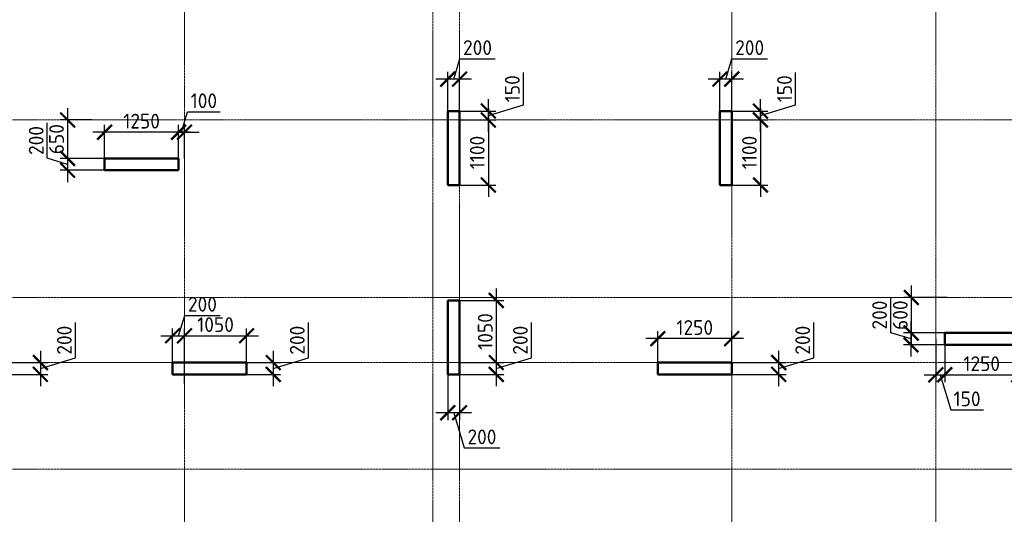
# Model space of a CAD drawing. Header units: millimetres. Extents: x 376598 to 1249954, y -318491 to -22134.
# Tile 29 of 256: x 452466 to 469109, y -129974 to -121615. Entities that reach past the tile are written whole.
import ezdxf

# ---------------------------------------------------------------- set-up
doc = ezdxf.new("R2010")
doc.units = ezdxf.units.MM
doc.linetypes.add('______5', pattern=[1100, 800, -100, 100, -100])
doc.linetypes.add('осевая', pattern=[50.8, 31.75, -6.35, 6.35, -6.35])
for name, color, linetype, lineweight in [('Конструкции 0.5', 5, 'Continuous', 50), ('Оси', 40, '______5', 18), ('РАЗМЕРЫ', 1, 'Continuous', 9)]:
    doc.layers.add(name, color=color, linetype=linetype, lineweight=lineweight)
doc.styles.add('GOST-2.304_Type-B', font='GOST_Common.ttf')
doc.dimstyles.new('СПДС', dxfattribs={"dimscale": 100, "dimtxt": 2.5, "dimasz": 2.5, "dimexe": 1.25, "dimexo": 0, "dimtad": 1, "dimdec": 0, "dimtxsty": 'GOST-2.304_Type-B', "dimblk": 'ARCHTICK', "dimcen": 2.5, "dimdle": 2, "dimadec": 0, "dimazin": 2, "dimtfac": 0.75, "dimtdec": 0, "dimtmove": 1, "dimatfit": 3, "dimfxl": 1, "dimtolj": 1, "dimarcsym": 1})

# ---------------------------------------------------------------- blocks, each defined once
blk = doc.blocks.new('оси 2.2-2.3')
at = {"layer": 'Оси', "color": 16, "linetype": 'осевая', "lineweight": 0, "transparency": 33554687}
for p, q in [((478554.9, -104267.9), (478554.9, -134893.5)), ((487804.9, -104267.9), (487804.9, -134893.5)), ((491254.9, -104267.9), (491254.9, -134893.5)), ((482754.9, -105027.5), (482754.9, -134138.1)), ((483204.9, -105027.5), (483204.9, -134138.1)), ((468076.3, -113595.4), (524372.9, -113595.4)), ((468076.3, -116595.4), (524372.9, -116595.4)), ((468076.3, -117695.4), (524372.9, -117695.4)), ((468076.3, -119495.4), (524372.9, -119495.4))]:
    blk.add_line(p, q, dxfattribs=at)
blk = doc.blocks.new('_ArchTick')
at = {"color": 0, "linetype": 'ByBlock', "const_width": 0.15}
blk.add_lwpolyline([(-0.5, -0.5), (0.5, 0.5)], dxfattribs=at)
blk = doc.blocks.new('*D154')
at = {"layer": 'DEFPOINTS', "color": 0, "lineweight": 0, "transparency": 16777216}
for p in [(455252, -123516), (455152, -123959), (455252, -123959)]:
    blk.add_point(p, dxfattribs=at)
at = {"layer": 'РАЗМЕРЫ', "color": 0, "lineweight": -2, "transparency": 16777216}
for p, q in [((455202, -123516), (455305, -123172)), ((455305, -123172), (455855, -123172)), ((455152, -123959), (455152, -123391)), ((455252, -123959), (455252, -123391)), ((455152, -123516), (454902, -123516)), ((455152, -123516), (455252, -123516)), ((455152, -123516), (455252, -123516)), ((455252, -123516), (455502, -123516))]:
    blk.add_line(p, q, dxfattribs=at)
at = {"layer": 'РАЗМЕРЫ', "color": 0, "lineweight": -2, "transparency": 16777216, "xscale": 250, "yscale": 250, "zscale": 250}
blk.add_blockref('_ArchTick', (455152, -123516), dxfattribs=at)
at = {"layer": 'РАЗМЕРЫ', "color": 0, "lineweight": -2, "transparency": 16777216, "xscale": 250, "yscale": 250, "zscale": 250, "rotation": 180}
blk.add_blockref('_ArchTick', (455252, -123516), dxfattribs=at)
at = {"layer": 'РАЗМЕРЫ', "color": 0, "lineweight": 0, "transparency": 16777216, "insert": (455580, -122985), "char_height": 250, "attachment_point": 5, "style": 'GOST-2.304_Type-B'}
blk.add_mtext('\\A1;100', dxfattribs=at)
blk = doc.blocks.new('*D155')
at = {"layer": 'DEFPOINTS', "color": 0, "lineweight": 0, "transparency": 16777216}
for p in [(453902, -123516), (453902, -123959), (455152, -123835)]:
    blk.add_point(p, dxfattribs=at)
at = {"layer": 'РАЗМЕРЫ', "color": 0, "lineweight": -2, "transparency": 16777216}
for p, q in [((453902, -123959), (453902, -123391)), ((455152, -123835), (455152, -123391)), ((455352, -123516), (453702, -123516))]:
    blk.add_line(p, q, dxfattribs=at)
at = {"layer": 'РАЗМЕРЫ', "color": 0, "lineweight": -2, "transparency": 16777216, "xscale": 250, "yscale": 250, "zscale": 250, "rotation": 180}
blk.add_blockref('_ArchTick', (453902, -123516), dxfattribs=at)
at = {"layer": 'РАЗМЕРЫ', "color": 0, "lineweight": -2, "transparency": 16777216, "xscale": 250, "yscale": 250, "zscale": 250}
blk.add_blockref('_ArchTick', (455152, -123516), dxfattribs=at)
at = {"layer": 'РАЗМЕРЫ', "color": 0, "lineweight": 0, "transparency": 16777216, "insert": (454527, -123329), "char_height": 250, "attachment_point": 5, "style": 'GOST-2.304_Type-B'}
blk.add_mtext('\\A1;1250', dxfattribs=at)
blk = doc.blocks.new('*D156')
at = {"layer": 'DEFPOINTS', "color": 0, "lineweight": 0, "transparency": 16777216}
for p in [(453685, -123309), (453276, -123959), (453955, -123959)]:
    blk.add_point(p, dxfattribs=at)
at = {"layer": 'РАЗМЕРЫ', "color": 0, "lineweight": -2, "transparency": 16777216}
for p, q in [((453276, -123109), (453276, -124159)), ((453685, -123309), (453151, -123309)), ((453955, -123959), (453151, -123959))]:
    blk.add_line(p, q, dxfattribs=at)
at = {"layer": 'РАЗМЕРЫ', "color": 0, "lineweight": -2, "transparency": 16777216, "xscale": 250, "yscale": 250, "zscale": 250}
for p, rotation in [((453276, -123309), 90), ((453276, -123959), 270)]:
    blk.add_blockref('_ArchTick', p, dxfattribs=dict(at, rotation=rotation))
at = {"layer": 'РАЗМЕРЫ', "color": 0, "lineweight": 0, "transparency": 16777216, "insert": (453089, -123634), "char_height": 250, "attachment_point": 5, "rotation": 90, "style": 'GOST-2.304_Type-B'}
blk.add_mtext('\\A1;650', dxfattribs=at)
blk = doc.blocks.new('*D157')
at = {"layer": 'DEFPOINTS', "color": 0, "lineweight": 0, "transparency": 16777216}
for p in [(453955, -123959), (453276, -124159), (453902, -124159)]:
    blk.add_point(p, dxfattribs=at)
at = {"layer": 'РАЗМЕРЫ', "color": 0, "lineweight": -2, "transparency": 16777216}
for p, q in [((452932, -123956), (452932, -123356)), ((453276, -123759), (453276, -124359)), ((453276, -124059), (452932, -123956)), ((453955, -123959), (453151, -123959)), ((453902, -124159), (453151, -124159))]:
    blk.add_line(p, q, dxfattribs=at)
at = {"layer": 'РАЗМЕРЫ', "color": 0, "lineweight": -2, "transparency": 16777216, "xscale": 250, "yscale": 250, "zscale": 250}
for p, rotation in [((453276, -123959), 90), ((453276, -124159), 270)]:
    blk.add_blockref('_ArchTick', p, dxfattribs=dict(at, rotation=rotation))
at = {"layer": 'РАЗМЕРЫ', "color": 0, "lineweight": 0, "transparency": 16777216, "insert": (452745, -123656), "char_height": 250, "attachment_point": 5, "rotation": 90, "style": 'GOST-2.304_Type-B'}
blk.add_mtext('\\A1;200', dxfattribs=at)
blk = doc.blocks.new('*D158')
at = {"layer": 'DEFPOINTS', "color": 0, "lineweight": 0, "transparency": 16777216}
for p in [(455252, -126956), (455052, -127409), (455252, -127762)]:
    blk.add_point(p, dxfattribs=at)
at = {"layer": 'РАЗМЕРЫ', "color": 0, "lineweight": -2, "transparency": 16777216}
for p, q in [((455152, -126956), (455255, -126612)), ((455255, -126612), (455855, -126612)), ((454852, -126956), (455452, -126956)), ((455052, -127409), (455052, -126831)), ((455252, -127762), (455252, -126831))]:
    blk.add_line(p, q, dxfattribs=at)
at = {"layer": 'РАЗМЕРЫ', "color": 0, "lineweight": -2, "transparency": 16777216, "xscale": 250, "yscale": 250, "zscale": 250, "rotation": 180}
blk.add_blockref('_ArchTick', (455052, -126956), dxfattribs=at)
at = {"layer": 'РАЗМЕРЫ', "color": 0, "lineweight": -2, "transparency": 16777216, "xscale": 250, "yscale": 250, "zscale": 250}
blk.add_blockref('_ArchTick', (455252, -126956), dxfattribs=at)
at = {"layer": 'РАЗМЕРЫ', "color": 0, "lineweight": 0, "transparency": 16777216, "insert": (455555, -126424), "char_height": 250, "attachment_point": 5, "style": 'GOST-2.304_Type-B'}
blk.add_mtext('\\A1;200', dxfattribs=at)
blk = doc.blocks.new('*D159')
at = {"layer": 'DEFPOINTS', "color": 0, "lineweight": 0, "transparency": 16777216}
for p in [(456302, -126956), (455252, -127409), (456302, -127409)]:
    blk.add_point(p, dxfattribs=at)
at = {"layer": 'РАЗМЕРЫ', "color": 0, "lineweight": -2, "transparency": 16777216}
for p, q in [((455052, -126956), (456502, -126956)), ((455252, -127409), (455252, -126831)), ((456302, -127409), (456302, -126831))]:
    blk.add_line(p, q, dxfattribs=at)
at = {"layer": 'РАЗМЕРЫ', "color": 0, "lineweight": -2, "transparency": 16777216, "xscale": 250, "yscale": 250, "zscale": 250, "rotation": 180}
blk.add_blockref('_ArchTick', (455252, -126956), dxfattribs=at)
at = {"layer": 'РАЗМЕРЫ', "color": 0, "lineweight": -2, "transparency": 16777216, "xscale": 250, "yscale": 250, "zscale": 250}
blk.add_blockref('_ArchTick', (456302, -126956), dxfattribs=at)
at = {"layer": 'РАЗМЕРЫ', "color": 0, "lineweight": 0, "transparency": 16777216, "insert": (455777, -126768), "char_height": 250, "attachment_point": 5, "style": 'GOST-2.304_Type-B'}
blk.add_mtext('\\A1;1050', dxfattribs=at)
blk = doc.blocks.new('*D160')
at = {"layer": 'DEFPOINTS', "color": 0, "lineweight": 0, "transparency": 16777216}
for p in [(456190, -127409), (456190, -127609), (456752, -127609)]:
    blk.add_point(p, dxfattribs=at)
at = {"layer": 'РАЗМЕРЫ', "color": 0, "lineweight": -2, "transparency": 16777216}
for p, q in [((457346, -127331), (457346, -126731)), ((456752, -127209), (456752, -127809)), ((456190, -127409), (456877, -127409)), ((456752, -127509), (457346, -127331)), ((456190, -127609), (456877, -127609))]:
    blk.add_line(p, q, dxfattribs=at)
at = {"layer": 'РАЗМЕРЫ', "color": 0, "lineweight": -2, "transparency": 16777216, "xscale": 250, "yscale": 250, "zscale": 250}
for p, rotation in [((456752, -127409), 90), ((456752, -127609), 270)]:
    blk.add_blockref('_ArchTick', p, dxfattribs=dict(at, rotation=rotation))
at = {"layer": 'РАЗМЕРЫ', "color": 0, "lineweight": 0, "transparency": 16777216, "insert": (457158, -127031), "char_height": 250, "attachment_point": 5, "rotation": 90, "style": 'GOST-2.304_Type-B'}
blk.add_mtext('\\A1;200', dxfattribs=at)
blk = doc.blocks.new('*D163')
at = {"layer": 'DEFPOINTS', "color": 0, "lineweight": 0, "transparency": 16777216}
for p in [(459802, -123159), (460035, -123309), (460388, -123159)]:
    blk.add_point(p, dxfattribs=at)
at = {"layer": 'РАЗМЕРЫ', "color": 0, "lineweight": -2, "transparency": 16777216}
for p, q in [((460981, -123056), (460981, -122506)), ((460388, -123509), (460388, -122959)), ((460388, -123234), (460981, -123056)), ((459802, -123159), (460513, -123159)), ((460035, -123309), (460513, -123309))]:
    blk.add_line(p, q, dxfattribs=at)
at = {"layer": 'РАЗМЕРЫ', "color": 0, "lineweight": -2, "transparency": 16777216, "xscale": 250, "yscale": 250, "zscale": 250}
for p, rotation in [((460388, -123159), 90), ((460388, -123309), 270)]:
    blk.add_blockref('_ArchTick', p, dxfattribs=dict(at, rotation=rotation))
at = {"layer": 'РАЗМЕРЫ', "color": 0, "lineweight": 0, "transparency": 16777216, "insert": (460794, -122781), "char_height": 250, "attachment_point": 5, "rotation": 90, "style": 'GOST-2.304_Type-B'}
blk.add_mtext('\\A1;150', dxfattribs=at)
blk = doc.blocks.new('*D164')
at = {"layer": 'DEFPOINTS', "color": 0, "lineweight": 0, "transparency": 16777216}
for p in [(459902, -123309), (459902, -124409), (460388, -124409)]:
    blk.add_point(p, dxfattribs=at)
at = {"layer": 'РАЗМЕРЫ', "color": 0, "lineweight": -2, "transparency": 16777216}
for p, q in [((460388, -123109), (460388, -124609)), ((459902, -123309), (460513, -123309)), ((459902, -124409), (460513, -124409))]:
    blk.add_line(p, q, dxfattribs=at)
at = {"layer": 'РАЗМЕРЫ', "color": 0, "lineweight": -2, "transparency": 16777216, "xscale": 250, "yscale": 250, "zscale": 250}
for p, rotation in [((460388, -123309), 90), ((460388, -124409), 270)]:
    blk.add_blockref('_ArchTick', p, dxfattribs=dict(at, rotation=rotation))
at = {"layer": 'РАЗМЕРЫ', "color": 0, "lineweight": 0, "transparency": 16777216, "insert": (460200, -123859), "char_height": 250, "attachment_point": 5, "rotation": 90, "style": 'GOST-2.304_Type-B'}
blk.add_mtext('\\A1;1100', dxfattribs=at)
blk = doc.blocks.new('*D165')
at = {"layer": 'DEFPOINTS', "color": 0, "lineweight": 0, "transparency": 16777216}
for p in [(459702, -122618), (459702, -123159), (459902, -123159)]:
    blk.add_point(p, dxfattribs=at)
at = {"layer": 'РАЗМЕРЫ', "color": 0, "lineweight": -2, "transparency": 16777216}
for p, q in [((459802, -122618), (459905, -122274)), ((459905, -122274), (460505, -122274)), ((460102, -122618), (459502, -122618)), ((459702, -123159), (459702, -122493)), ((459902, -123159), (459902, -122493))]:
    blk.add_line(p, q, dxfattribs=at)
at = {"layer": 'РАЗМЕРЫ', "color": 0, "lineweight": -2, "transparency": 16777216, "xscale": 250, "yscale": 250, "zscale": 250, "rotation": 180}
blk.add_blockref('_ArchTick', (459702, -122618), dxfattribs=at)
at = {"layer": 'РАЗМЕРЫ', "color": 0, "lineweight": -2, "transparency": 16777216, "xscale": 250, "yscale": 250, "zscale": 250}
blk.add_blockref('_ArchTick', (459902, -122618), dxfattribs=at)
at = {"layer": 'РАЗМЕРЫ', "color": 0, "lineweight": 0, "transparency": 16777216, "insert": (460205, -122087), "char_height": 250, "attachment_point": 5, "style": 'GOST-2.304_Type-B'}
blk.add_mtext('\\A1;200', dxfattribs=at)
blk = doc.blocks.new('*D168')
at = {"layer": 'DEFPOINTS', "color": 0, "lineweight": 0, "transparency": 16777216}
for p in [(459851, -126359), (459902, -127409), (460522, -127409)]:
    blk.add_point(p, dxfattribs=at)
at = {"layer": 'РАЗМЕРЫ', "color": 0, "lineweight": -2, "transparency": 16777216}
for p, q in [((460522, -126159), (460522, -127609)), ((459851, -126359), (460647, -126359)), ((459902, -127409), (460647, -127409))]:
    blk.add_line(p, q, dxfattribs=at)
at = {"layer": 'РАЗМЕРЫ', "color": 0, "lineweight": -2, "transparency": 16777216, "xscale": 250, "yscale": 250, "zscale": 250}
for p, rotation in [((460522, -126359), 90), ((460522, -127409), 270)]:
    blk.add_blockref('_ArchTick', p, dxfattribs=dict(at, rotation=rotation))
at = {"layer": 'РАЗМЕРЫ', "color": 0, "lineweight": 0, "transparency": 16777216, "insert": (460335, -126884), "char_height": 250, "attachment_point": 5, "rotation": 90, "style": 'GOST-2.304_Type-B'}
blk.add_mtext('\\A1;1050', dxfattribs=at)
blk = doc.blocks.new('*D169')
at = {"layer": 'DEFPOINTS', "color": 0, "lineweight": 0, "transparency": 16777216}
for p in [(460187, -127409), (459902, -127609), (460522, -127609)]:
    blk.add_point(p, dxfattribs=at)
at = {"layer": 'РАЗМЕРЫ', "color": 0, "lineweight": -2, "transparency": 16777216}
for p, q in [((461116, -127331), (461116, -126731)), ((460522, -127209), (460522, -127809)), ((460187, -127409), (460647, -127409)), ((460522, -127509), (461116, -127331)), ((459902, -127609), (460647, -127609))]:
    blk.add_line(p, q, dxfattribs=at)
at = {"layer": 'РАЗМЕРЫ', "color": 0, "lineweight": -2, "transparency": 16777216, "xscale": 250, "yscale": 250, "zscale": 250}
for p, rotation in [((460522, -127409), 90), ((460522, -127609), 270)]:
    blk.add_blockref('_ArchTick', p, dxfattribs=dict(at, rotation=rotation))
at = {"layer": 'РАЗМЕРЫ', "color": 0, "lineweight": 0, "transparency": 16777216, "insert": (460929, -127031), "char_height": 250, "attachment_point": 5, "rotation": 90, "style": 'GOST-2.304_Type-B'}
blk.add_mtext('\\A1;200', dxfattribs=at)
blk = doc.blocks.new('*D170')
at = {"layer": 'DEFPOINTS', "color": 0, "lineweight": 0, "transparency": 16777216}
for p in [(459702, -127609), (459902, -127609), (459702, -128258)]:
    blk.add_point(p, dxfattribs=at)
at = {"layer": 'РАЗМЕРЫ', "color": 0, "lineweight": -2, "transparency": 16777216}
for p, q in [((459702, -127609), (459702, -128383)), ((459902, -127609), (459902, -128383)), ((460102, -128258), (459502, -128258)), ((459802, -128258), (459980, -128852)), ((459980, -128852), (460580, -128852))]:
    blk.add_line(p, q, dxfattribs=at)
at = {"layer": 'РАЗМЕРЫ', "color": 0, "lineweight": -2, "transparency": 16777216, "xscale": 250, "yscale": 250, "zscale": 250, "rotation": 180}
blk.add_blockref('_ArchTick', (459702, -128258), dxfattribs=at)
at = {"layer": 'РАЗМЕРЫ', "color": 0, "lineweight": -2, "transparency": 16777216, "xscale": 250, "yscale": 250, "zscale": 250}
blk.add_blockref('_ArchTick', (459902, -128258), dxfattribs=at)
at = {"layer": 'РАЗМЕРЫ', "color": 0, "lineweight": 0, "transparency": 16777216, "insert": (460280, -128665), "char_height": 250, "attachment_point": 5, "style": 'GOST-2.304_Type-B'}
blk.add_mtext('\\A1;200', dxfattribs=at)
blk = doc.blocks.new('*D171')
at = {"layer": 'DEFPOINTS', "color": 0, "lineweight": 0, "transparency": 16777216}
for p in [(464402, -123159), (464635, -123309), (464988, -123159)]:
    blk.add_point(p, dxfattribs=at)
at = {"layer": 'РАЗМЕРЫ', "color": 0, "lineweight": -2, "transparency": 16777216}
for p, q in [((465581, -123056), (465581, -122506)), ((464988, -123509), (464988, -122959)), ((464988, -123234), (465581, -123056)), ((464402, -123159), (465113, -123159)), ((464635, -123309), (465113, -123309))]:
    blk.add_line(p, q, dxfattribs=at)
at = {"layer": 'РАЗМЕРЫ', "color": 0, "lineweight": -2, "transparency": 16777216, "xscale": 250, "yscale": 250, "zscale": 250}
for p, rotation in [((464988, -123159), 90), ((464988, -123309), 270)]:
    blk.add_blockref('_ArchTick', p, dxfattribs=dict(at, rotation=rotation))
at = {"layer": 'РАЗМЕРЫ', "color": 0, "lineweight": 0, "transparency": 16777216, "insert": (465394, -122781), "char_height": 250, "attachment_point": 5, "rotation": 90, "style": 'GOST-2.304_Type-B'}
blk.add_mtext('\\A1;150', dxfattribs=at)
blk = doc.blocks.new('*D172')
at = {"layer": 'DEFPOINTS', "color": 0, "lineweight": 0, "transparency": 16777216}
for p in [(464502, -123309), (464502, -124409), (464988, -124409)]:
    blk.add_point(p, dxfattribs=at)
at = {"layer": 'РАЗМЕРЫ', "color": 0, "lineweight": -2, "transparency": 16777216}
for p, q in [((464988, -123109), (464988, -124609)), ((464502, -123309), (465113, -123309)), ((464502, -124409), (465113, -124409))]:
    blk.add_line(p, q, dxfattribs=at)
at = {"layer": 'РАЗМЕРЫ', "color": 0, "lineweight": -2, "transparency": 16777216, "xscale": 250, "yscale": 250, "zscale": 250}
for p, rotation in [((464988, -123309), 90), ((464988, -124409), 270)]:
    blk.add_blockref('_ArchTick', p, dxfattribs=dict(at, rotation=rotation))
at = {"layer": 'РАЗМЕРЫ', "color": 0, "lineweight": 0, "transparency": 16777216, "insert": (464800, -123859), "char_height": 250, "attachment_point": 5, "rotation": 90, "style": 'GOST-2.304_Type-B'}
blk.add_mtext('\\A1;1100', dxfattribs=at)
blk = doc.blocks.new('*D173')
at = {"layer": 'DEFPOINTS', "color": 0, "lineweight": 0, "transparency": 16777216}
for p in [(464302, -122618), (464302, -123159), (464502, -123159)]:
    blk.add_point(p, dxfattribs=at)
at = {"layer": 'РАЗМЕРЫ', "color": 0, "lineweight": -2, "transparency": 16777216}
for p, q in [((464402, -122618), (464505, -122274)), ((464505, -122274), (465105, -122274)), ((464702, -122618), (464102, -122618)), ((464302, -123159), (464302, -122493)), ((464502, -123159), (464502, -122493))]:
    blk.add_line(p, q, dxfattribs=at)
at = {"layer": 'РАЗМЕРЫ', "color": 0, "lineweight": -2, "transparency": 16777216, "xscale": 250, "yscale": 250, "zscale": 250, "rotation": 180}
blk.add_blockref('_ArchTick', (464302, -122618), dxfattribs=at)
at = {"layer": 'РАЗМЕРЫ', "color": 0, "lineweight": -2, "transparency": 16777216, "xscale": 250, "yscale": 250, "zscale": 250}
blk.add_blockref('_ArchTick', (464502, -122618), dxfattribs=at)
at = {"layer": 'РАЗМЕРЫ', "color": 0, "lineweight": 0, "transparency": 16777216, "insert": (464805, -122087), "char_height": 250, "attachment_point": 5, "style": 'GOST-2.304_Type-B'}
blk.add_mtext('\\A1;200', dxfattribs=at)
blk = doc.blocks.new('*D180')
at = {"layer": 'DEFPOINTS', "color": 0, "lineweight": 0, "transparency": 16777216}
for p in [(463252, -127005), (463252, -127409), (464502, -127509)]:
    blk.add_point(p, dxfattribs=at)
at = {"layer": 'РАЗМЕРЫ', "color": 0, "lineweight": -2, "transparency": 16777216}
for p, q in [((463252, -127409), (463252, -126880)), ((464502, -127509), (464502, -126880)), ((464702, -127005), (463052, -127005))]:
    blk.add_line(p, q, dxfattribs=at)
at = {"layer": 'РАЗМЕРЫ', "color": 0, "lineweight": -2, "transparency": 16777216, "xscale": 250, "yscale": 250, "zscale": 250, "rotation": 180}
blk.add_blockref('_ArchTick', (463252, -127005), dxfattribs=at)
at = {"layer": 'РАЗМЕРЫ', "color": 0, "lineweight": -2, "transparency": 16777216, "xscale": 250, "yscale": 250, "zscale": 250}
blk.add_blockref('_ArchTick', (464502, -127005), dxfattribs=at)
at = {"layer": 'РАЗМЕРЫ', "color": 0, "lineweight": 0, "transparency": 16777216, "insert": (463877, -126817), "char_height": 250, "attachment_point": 5, "style": 'GOST-2.304_Type-B'}
blk.add_mtext('\\A1;1250', dxfattribs=at)
blk = doc.blocks.new('*D181')
at = {"layer": 'DEFPOINTS', "color": 0, "lineweight": 0, "transparency": 16777216}
for p in [(464069, -127409), (464069, -127609), (465295, -127609)]:
    blk.add_point(p, dxfattribs=at)
at = {"layer": 'РАЗМЕРЫ', "color": 0, "lineweight": -2, "transparency": 16777216}
for p, q in [((465889, -127331), (465889, -126731)), ((465295, -127209), (465295, -127809)), ((464069, -127409), (465420, -127409)), ((465295, -127509), (465889, -127331)), ((464069, -127609), (465420, -127609))]:
    blk.add_line(p, q, dxfattribs=at)
at = {"layer": 'РАЗМЕРЫ', "color": 0, "lineweight": -2, "transparency": 16777216, "xscale": 250, "yscale": 250, "zscale": 250}
for p, rotation in [((465295, -127409), 90), ((465295, -127609), 270)]:
    blk.add_blockref('_ArchTick', p, dxfattribs=dict(at, rotation=rotation))
at = {"layer": 'РАЗМЕРЫ', "color": 0, "lineweight": 0, "transparency": 16777216, "insert": (465701, -127031), "char_height": 250, "attachment_point": 5, "rotation": 90, "style": 'GOST-2.304_Type-B'}
blk.add_mtext('\\A1;200', dxfattribs=at)
blk = doc.blocks.new('*D182')
at = {"layer": 'DEFPOINTS', "color": 0, "lineweight": 0, "transparency": 16777216}
for p in [(467532, -126909), (468393, -126909), (468393, -127109)]:
    blk.add_point(p, dxfattribs=at)
at = {"layer": 'РАЗМЕРЫ', "color": 0, "lineweight": -2, "transparency": 16777216}
for p, q in [((467189, -126906), (467189, -126306)), ((467532, -127309), (467532, -126709)), ((467532, -127009), (467189, -126906)), ((468393, -126909), (467407, -126909)), ((468393, -127109), (467407, -127109))]:
    blk.add_line(p, q, dxfattribs=at)
at = {"layer": 'РАЗМЕРЫ', "color": 0, "lineweight": -2, "transparency": 16777216, "xscale": 250, "yscale": 250, "zscale": 250}
for p, rotation in [((467532, -126909), 90), ((467532, -127109), 270)]:
    blk.add_blockref('_ArchTick', p, dxfattribs=dict(at, rotation=rotation))
at = {"layer": 'РАЗМЕРЫ', "color": 0, "lineweight": 0, "transparency": 16777216, "insert": (467001, -126606), "char_height": 250, "attachment_point": 5, "rotation": 90, "style": 'GOST-2.304_Type-B'}
blk.add_mtext('\\A1;200', dxfattribs=at)
blk = doc.blocks.new('*D183')
at = {"layer": 'DEFPOINTS', "color": 0, "lineweight": 0, "transparency": 16777216}
for p in [(467538, -126309), (468144, -126309), (468231, -126909)]:
    blk.add_point(p, dxfattribs=at)
at = {"layer": 'РАЗМЕРЫ', "color": 0, "lineweight": -2, "transparency": 16777216}
for p, q in [((467538, -127109), (467538, -126109)), ((468144, -126309), (467413, -126309)), ((468231, -126909), (467413, -126909))]:
    blk.add_line(p, q, dxfattribs=at)
at = {"layer": 'РАЗМЕРЫ', "color": 0, "lineweight": -2, "transparency": 16777216, "xscale": 250, "yscale": 250, "zscale": 250}
for p, rotation in [((467538, -126309), 90), ((467538, -126909), 270)]:
    blk.add_blockref('_ArchTick', p, dxfattribs=dict(at, rotation=rotation))
at = {"layer": 'РАЗМЕРЫ', "color": 0, "lineweight": 0, "transparency": 16777216, "insert": (467351, -126609), "char_height": 250, "attachment_point": 5, "rotation": 90, "style": 'GOST-2.304_Type-B'}
blk.add_mtext('\\A1;600', dxfattribs=at)
blk = doc.blocks.new('*D184')
at = {"layer": 'DEFPOINTS', "color": 0, "lineweight": 0, "transparency": 16777216}
for p in [(467952, -127008), (468102, -127009), (468102, -127615)]:
    blk.add_point(p, dxfattribs=at)
at = {"layer": 'РАЗМЕРЫ', "color": 0, "lineweight": -2, "transparency": 16777216}
for p, q in [((467952, -127008), (467952, -127740)), ((468102, -127009), (468102, -127740)), ((467752, -127615), (468302, -127615)), ((468027, -127615), (468205, -128209)), ((468205, -128209), (468755, -128209))]:
    blk.add_line(p, q, dxfattribs=at)
at = {"layer": 'РАЗМЕРЫ', "color": 0, "lineweight": -2, "transparency": 16777216, "xscale": 250, "yscale": 250, "zscale": 250, "rotation": 180}
blk.add_blockref('_ArchTick', (467952, -127615), dxfattribs=at)
at = {"layer": 'РАЗМЕРЫ', "color": 0, "lineweight": -2, "transparency": 16777216, "xscale": 250, "yscale": 250, "zscale": 250}
blk.add_blockref('_ArchTick', (468102, -127615), dxfattribs=at)
at = {"layer": 'РАЗМЕРЫ', "color": 0, "lineweight": 0, "transparency": 16777216, "insert": (468480, -128022), "char_height": 250, "attachment_point": 5, "style": 'GOST-2.304_Type-B'}
blk.add_mtext('\\A1;150', dxfattribs=at)
blk = doc.blocks.new('*D185')
at = {"layer": 'DEFPOINTS', "color": 0, "lineweight": 0, "transparency": 16777216}
for p in [(469352, -127109), (468102, -127276), (469352, -127615)]:
    blk.add_point(p, dxfattribs=at)
at = {"layer": 'РАЗМЕРЫ', "color": 0, "lineweight": -2, "transparency": 16777216}
for p, q in [((469352, -127109), (469352, -127740)), ((468102, -127276), (468102, -127740)), ((467902, -127615), (469552, -127615))]:
    blk.add_line(p, q, dxfattribs=at)
at = {"layer": 'РАЗМЕРЫ', "color": 0, "lineweight": -2, "transparency": 16777216, "xscale": 250, "yscale": 250, "zscale": 250, "rotation": 180}
blk.add_blockref('_ArchTick', (468102, -127615), dxfattribs=at)
at = {"layer": 'РАЗМЕРЫ', "color": 0, "lineweight": -2, "transparency": 16777216, "xscale": 250, "yscale": 250, "zscale": 250}
blk.add_blockref('_ArchTick', (469352, -127615), dxfattribs=at)
at = {"layer": 'РАЗМЕРЫ', "color": 0, "lineweight": 0, "transparency": 16777216, "insert": (468727, -127428), "char_height": 250, "attachment_point": 5, "style": 'GOST-2.304_Type-B'}
blk.add_mtext('\\A1;1250', dxfattribs=at)
blk = doc.blocks.new('*D275')
at = {"layer": 'DEFPOINTS', "color": 0, "lineweight": 0, "transparency": 16777216}
for p in [(451994, -127409), (451994, -127609), (452816, -127609)]:
    blk.add_point(p, dxfattribs=at)
at = {"layer": 'РАЗМЕРЫ', "color": 0, "lineweight": -2, "transparency": 16777216}
for p, q in [((453410, -127331), (453410, -126731)), ((452816, -127209), (452816, -127809)), ((451994, -127409), (452941, -127409)), ((452816, -127509), (453410, -127331)), ((451994, -127609), (452941, -127609))]:
    blk.add_line(p, q, dxfattribs=at)
at = {"layer": 'РАЗМЕРЫ', "color": 0, "lineweight": -2, "transparency": 16777216, "xscale": 250, "yscale": 250, "zscale": 250}
for p, rotation in [((452816, -127409), 90), ((452816, -127609), 270)]:
    blk.add_blockref('_ArchTick', p, dxfattribs=dict(at, rotation=rotation))
at = {"layer": 'РАЗМЕРЫ', "color": 0, "lineweight": 0, "transparency": 16777216, "insert": (453222, -127031), "char_height": 250, "attachment_point": 5, "rotation": 90, "style": 'GOST-2.304_Type-B'}
blk.add_mtext('\\A1;200', dxfattribs=at)

msp = doc.modelspace()

# ---------------------------------------------------------------- linework, layer by layer
at = {"layer": 'Конструкции 0.5'}
for p, q in [((459702, -123158.7, 3100), (459702, -124408.7, 3100)), ((459902, -123158.7, 3100), (459702, -123158.7, 3100)), ((459902, -124408.7, 3100), (459902, -123158.7, 3100)), ((464422, -123158.7, 3100), (464302, -123158.7, 3100)), ((464302, -123158.7, 3100), (464302, -124408.7, 3100)), ((464502, -123158.7, 3100), (464422, -123158.7, 3100)), ((464502, -123788.7, 3100), (464502, -123158.7, 3100)), ((464502, -123908.7, 3100), (464502, -123788.7, 3100)), ((455152, -123958.7, 3100), (453902, -123958.7, 3100)), ((453902, -123958.7, 3100), (453902, -124158.7, 3100)), ((455152, -124158.7, 3100), (455152, -123958.7, 3100)), ((464502, -124408.7, 3100), (464502, -123908.7, 3100)), ((453902, -124158.7, 3100), (455152, -124158.7, 3100)), ((459702, -124408.7, 3100), (459902, -124408.7, 3100)), ((464302, -124408.7, 3100), (464422, -124408.7, 3100)), ((464422, -124408.7, 3100), (464502, -124408.7, 3100)), ((459702, -126358.7, 3100), (459702, -127608.7, 3100)), ((459902, -126358.7, 3100), (459702, -126358.7, 3100)), ((459902, -127608.7, 3100), (459902, -126358.7, 3100)), ((469352, -126908.7, 3100), (468102, -126908.7, 3100)), ((468102, -126908.7, 3100), (468102, -127108.7, 3100)), ((468102, -127108.7, 3100), (469352, -127108.7, 3100)), ((456302, -127408.7, 3100), (455052, -127408.7, 3100)), ((455052, -127408.7, 3100), (455052, -127608.7, 3100)), ((456302, -127608.7, 3100), (456302, -127408.7, 3100)), ((464302, -127408.7, 3100), (463252, -127408.7, 3100)), ((463252, -127408.7, 3100), (463252, -127608.7, 3100)), ((464422, -127408.7, 3100), (464302, -127408.7, 3100)), ((464502, -127408.7, 3100), (464422, -127408.7, 3100)), ((464502, -127608.7, 3100), (464502, -127408.7, 3100)), ((455052, -127608.7, 3100), (456302, -127608.7, 3100)), ((459702, -127608.7, 3100), (459902, -127608.7, 3100)), ((463252, -127608.7, 3100), (464302, -127608.7, 3100)), ((464302, -127608.7, 3100), (464422, -127608.7, 3100)), ((464422, -127608.7, 3100), (464502, -127608.7, 3100))]:
    msp.add_line(p, q, dxfattribs=at)

# ---------------------------------------------------------------- block references
at = {"layer": 'РАЗМЕРЫ', "color": 1}
msp.add_blockref('оси 2.2-2.3', (-23302.9, -9713.4, 3100), dxfattribs=at)

# ---------------------------------------------------------------- dimensions: what is measured, and where the dimension line sits
at = {"layer": 'РАЗМЕРЫ', "color": 1, "lineweight": 0}
for base, p1, p2, picture, middle in [((459702, -122618.1, 3100), (459902.1, -123158.7, 3100), (459702, -123158.7, 3100), '*D165', (459967.7, -122086.9, 3100)), ((464302, -122618.1, 3100), (464502.1, -123158.7, 3100), (464302, -123158.7, 3100), '*D173', (464567.7, -122086.9, 3100)), ((455252.1, -123516, 3100), (455152, -123958.7, 3100), (455252.1, -123958.7, 3100), '*D154', (455367.7, -122984.8, 3100)), ((453902, -123516, 3100), (455152, -123834.7, 3100), (453902, -123958.7, 3100), '*D155', (454527, -123328.5, 3100)), ((455252.1, -126955.6, 3100), (455052, -127408.7, 3100), (455252.1, -127762.3, 3100), '*D158', (455317.7, -126424.3, 3100)), ((456302, -126955.6, 3100), (455252.1, -127408.7, 3100), (456302, -127408.7, 3100), '*D159', (455777, -126768.1, 3100)), ((463252, -127004.9, 3100), (464502, -127508.7, 3100), (463252, -127408.7, 3100), '*D180', (463877, -126817.4, 3100)), ((468102, -127615.4, 3100), (467952.1, -127007.8, 3100), (468102, -127008.7, 3100), '*D184', (468267.7, -128021.6, 3100)), ((469352, -127615.4, 3100), (468102, -127276.1, 3100), (469352, -127108.7, 3100), '*D185', (468727, -127427.9, 3100)), ((459702, -128258.4, 3100), (459902, -127608.7, 3100), (459702, -127608.7, 3100), '*D170', (460042.6, -128664.7, 3100))]:
    dim = msp.add_linear_dim(base=base, p1=p1, p2=p2, dimstyle='СПДС', dxfattribs=at)
    dim.commit()
    dim.dimension.update_dxf_attribs({"geometry": picture, "text_midpoint": middle})
for base, p1, p2, picture, middle in [((460387.5, -123158.7, 3100), (460035.2, -123308.7, 3100), (459802, -123158.7, 3100), '*D163', (460793.8, -122993.1, 3100)), ((464987.5, -123158.7, 3100), (464635.2, -123308.7, 3100), (464402, -123158.7, 3100), '*D171', (465393.8, -122993.1, 3100)), ((453276, -123958.7, 3100), (453684.8, -123308.7, 3100), (453954.9, -123958.7, 3100), '*D156', (453088.5, -123633.7, 3100)), ((460387.5, -124408.7, 3100), (459902.1, -123308.7, 3100), (459902.1, -124408.7, 3100), '*D164', (460200, -123858.7, 3100)), ((464987.5, -124408.7, 3100), (464502.1, -123308.7, 3100), (464502.1, -124408.7, 3100), '*D172', (464800, -123858.7, 3100)), ((453276, -124158.7, 3100), (453954.9, -123958.7, 3100), (453902, -124158.7, 3100), '*D157', (452744.8, -123893.1, 3100)), ((467538.3, -126308.7, 3100), (468231, -126908.7, 3100), (468144.1, -126308.7, 3100), '*D183', (467350.8, -126608.7, 3100)), ((460522.5, -127408.7, 3100), (459850.7, -126358.7, 3100), (459902.1, -127408.7, 3100), '*D168', (460335, -126883.7, 3100)), ((467532.4, -126908.7, 3100), (468392.8, -127108.7, 3100), (468392.8, -126908.7, 3100), '*D182', (467001.2, -126843.1, 3100)), ((452816.1, -127608.7, 3100), (451994.2, -127408.7, 3100), (451994.2, -127608.7, 3100), '*D275', (453222.3, -127268.1, 3100)), ((456752.2, -127608.7, 3100), (456190.3, -127408.7, 3100), (456190.3, -127608.7, 3100), '*D160', (457158.4, -127268.1, 3100)), ((460522.5, -127608.7, 3100), (460186.6, -127408.7, 3100), (459902, -127608.7, 3100), '*D169', (460928.7, -127268.1, 3100)), ((465294.8, -127608.7, 3100), (464068.6, -127408.7, 3100), (464068.6, -127608.7, 3100), '*D181', (465701.1, -127268.1, 3100))]:
    dim = msp.add_linear_dim(base=base, p1=p1, p2=p2, angle=90, dimstyle='СПДС', dxfattribs=at)
    dim.commit()
    dim.dimension.update_dxf_attribs({"geometry": picture, "text_midpoint": middle})

doc.saveas('drawing.dxf')
